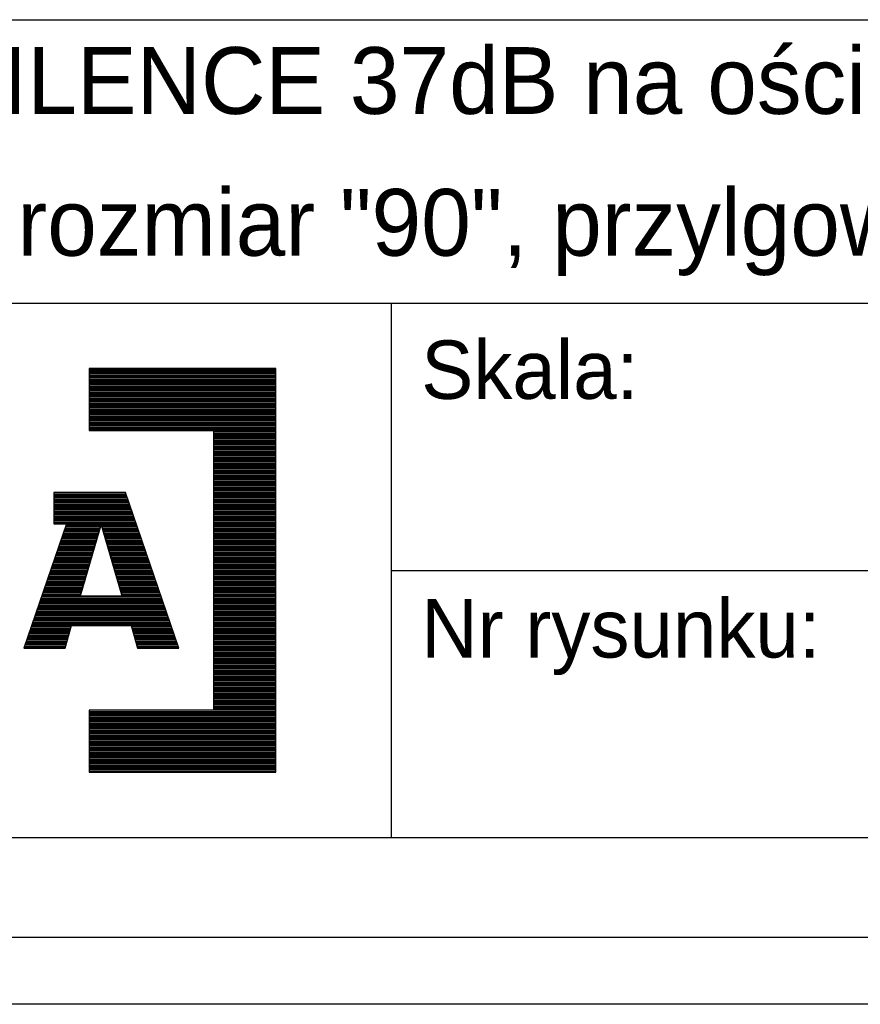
# Model space of a CAD drawing. Header units: millimetres. Extents: x -6500 to 4200, y 0 to 5940.
# Tile 110 of 157: x 2077 to 2581, y 0 to 590. Entities that reach past the tile are written whole.
import ezdxf

# ---------------------------------------------------------------- set-up
doc = ezdxf.new("R2010")
doc.units = ezdxf.units.MM
for name, color, linetype in [('1', 250, 'Continuous'), ('255', 250, 'Continuous'), ('256', 250, 'Continuous')]:
    doc.layers.add(name, color=color, linetype=linetype)
doc.styles.add('Montserrat', font='Montserrat-Regular.ttf')

# ---------------------------------------------------------------- blocks, each defined once
blk = doc.blocks.new('TabularNote3')
at = {"layer": '255', "linetype": 'Continuous', "lineweight": -3}
for p, q in [((115, 21), (160, 21)), ((115, 21), (115, 17)), ((115, 17), (115, 13)), ((115, 13), (160, 13)), ((115, 13), (115, 9)), ((115, 9), (115, 5)), ((115, 5), (160, 5))]:
    blk.add_line(p, q, dxfattribs=at)
at = {"layer": '1', "linetype": 'Continuous', "lineweight": -3, "char_height": 1.75, "attachment_point": 4, "line_spacing_factor": 1.076592, "style": 'Montserrat'}
for s, insert in [('\\fMontserrat|b0|i0;\\W1.0000;Skala:', (115.9, 19)), ('\\fMontserrat|b0|i0;\\W1.0000;Nr rysunku:', (115.9, 11))]:
    blk.add_mtext(s, dxfattribs=dict(at, insert=insert))
blk = doc.blocks.new('TabularNote4')
at = {"layer": '1', "linetype": 'Continuous', "lineweight": -3}
for p, q in [((79, 29.497), (205, 29.497)), ((79, 21), (205, 21))]:
    blk.add_line(p, q, dxfattribs=at)
at = {"layer": '1', "linetype": 'Continuous', "lineweight": -3, "char_height": 2, "attachment_point": 4, "line_spacing_factor": 1.076592, "style": 'Montserrat'}
for s, insert in [('\\fMontserrat|b0|i0;\\W1.0000;Drzwi akustyczne SILENCE 37dB na ościeżnicy MDF.', (80.025, 27.373)), ('\\fMontserrat|b0|i0;\\W1.0000;polska norma (PN), rozmiar "90", przylgowe', (80.025, 23.124))]:
    blk.add_mtext(s, dxfattribs=dict(at, insert=insert))
blk = doc.blocks.new('Block')
at = {"layer": '1', "linetype": 'Continuous', "lineweight": -3}
for p, q in [((79, 21), (115, 21)), ((115, 21), (115, 5)), ((111.542, 19.052), (105.957, 19.052)), ((105.957, 19.052), (105.957, 17.191)), ((105.957, 19.052), (105.957, 17.191)), ((111.542, 19.052), (105.957, 19.052)), ((105.957, 19.02), (111.542, 19.02)), ((105.957, 18.977), (111.542, 18.977)), ((105.957, 18.935), (111.542, 18.935)), ((105.957, 18.893), (111.542, 18.893)), ((111.542, 6.952), (111.542, 19.052)), ((111.542, 6.952), (111.542, 19.052)), ((105.957, 18.85), (111.542, 18.85)), ((105.957, 18.808), (111.542, 18.808)), ((105.957, 18.766), (111.542, 18.766)), ((105.957, 18.723), (111.542, 18.723)), ((105.957, 18.681), (111.542, 18.681)), ((105.957, 18.639), (111.542, 18.639)), ((105.957, 18.596), (111.542, 18.596)), ((105.957, 18.554), (111.542, 18.554)), ((105.957, 18.512), (111.542, 18.512)), ((105.957, 18.469), (111.542, 18.469)), ((105.957, 18.427), (111.542, 18.427)), ((105.957, 18.385), (111.542, 18.385)), ((105.957, 18.342), (111.542, 18.342)), ((105.957, 18.3), (111.542, 18.3)), ((105.957, 18.258), (111.542, 18.258)), ((105.957, 18.215), (111.542, 18.215)), ((105.957, 18.173), (111.542, 18.173)), ((105.957, 18.131), (111.542, 18.131)), ((105.957, 18.088), (111.542, 18.088)), ((105.957, 18.046), (111.542, 18.046)), ((105.957, 18.004), (111.542, 18.004)), ((105.957, 17.961), (111.542, 17.961)), ((105.957, 17.919), (111.542, 17.919)), ((105.957, 17.877), (111.542, 17.877)), ((105.957, 17.834), (111.542, 17.834)), ((105.957, 17.792), (111.542, 17.792)), ((105.957, 17.75), (111.542, 17.75)), ((105.957, 17.707), (111.542, 17.707)), ((105.957, 17.665), (111.542, 17.665)), ((105.957, 17.623), (111.542, 17.623)), ((105.957, 17.58), (111.542, 17.58)), ((105.957, 17.538), (111.542, 17.538)), ((105.957, 17.496), (111.542, 17.496)), ((105.957, 17.454), (111.542, 17.454)), ((105.957, 17.411), (111.542, 17.411)), ((105.957, 17.369), (111.542, 17.369)), ((105.957, 17.327), (111.542, 17.327)), ((105.957, 17.284), (111.542, 17.284)), ((105.957, 17.242), (111.542, 17.242)), ((105.957, 17.2), (111.542, 17.2)), ((105.957, 17.191), (109.68, 17.191)), ((105.957, 17.191), (109.68, 17.191)), ((109.68, 17.191), (109.68, 8.814)), ((109.68, 17.191), (109.68, 8.814)), ((109.68, 17.157), (111.542, 17.157)), ((109.68, 17.115), (111.542, 17.115)), ((109.68, 17.073), (111.542, 17.073)), ((109.68, 17.03), (111.542, 17.03)), ((109.68, 16.988), (111.542, 16.988)), ((109.68, 16.946), (111.542, 16.946)), ((109.68, 16.903), (111.542, 16.903)), ((109.68, 16.861), (111.542, 16.861)), ((109.68, 16.819), (111.542, 16.819)), ((109.68, 16.776), (111.542, 16.776)), ((109.68, 16.734), (111.542, 16.734)), ((109.68, 16.692), (111.542, 16.692)), ((109.68, 16.649), (111.542, 16.649)), ((109.68, 16.607), (111.542, 16.607)), ((109.68, 16.565), (111.542, 16.565)), ((109.68, 16.522), (111.542, 16.522)), ((109.68, 16.48), (111.542, 16.48)), ((109.68, 16.438), (111.542, 16.438)), ((109.68, 16.395), (111.542, 16.395)), ((109.68, 16.353), (111.542, 16.353)), ((109.68, 16.311), (111.542, 16.311)), ((109.68, 16.268), (111.542, 16.268)), ((109.68, 16.226), (111.542, 16.226)), ((109.68, 16.184), (111.542, 16.184)), ((109.68, 16.141), (111.542, 16.141)), ((109.68, 16.099), (111.542, 16.099)), ((109.68, 16.057), (111.542, 16.057)), ((109.68, 16.014), (111.542, 16.014)), ((109.68, 15.972), (111.542, 15.972)), ((109.68, 15.93), (111.542, 15.93)), ((109.68, 15.887), (111.542, 15.887)), ((109.68, 15.845), (111.542, 15.845)), ((109.68, 15.803), (111.542, 15.803)), ((109.68, 15.76), (111.542, 15.76)), ((109.68, 15.718), (111.542, 15.718)), ((109.68, 15.676), (111.542, 15.676)), ((109.68, 15.633), (111.542, 15.633)), ((109.68, 15.591), (111.542, 15.591)), ((109.68, 15.549), (111.542, 15.549)), ((109.68, 15.506), (111.542, 15.506)), ((109.68, 15.464), (111.542, 15.464)), ((109.68, 15.422), (111.542, 15.422)), ((109.68, 15.379), (111.542, 15.379)), ((107.04, 15.328), (104.892, 15.328)), ((104.892, 15.328), (104.892, 14.397)), ((107.04, 15.328), (104.892, 15.328)), ((104.892, 15.328), (104.892, 14.397)), ((104.892, 15.295), (107.051, 15.295)), ((104.892, 15.252), (107.066, 15.252)), ((104.892, 15.21), (107.08, 15.21)), ((104.892, 15.168), (107.095, 15.168)), ((104.892, 15.125), (107.109, 15.125)), ((104.892, 15.083), (107.124, 15.083)), ((108.636, 10.674), (107.04, 15.328)), ((108.636, 10.674), (107.04, 15.328)), ((109.68, 15.337), (111.542, 15.337)), ((109.68, 15.295), (111.542, 15.295)), ((109.68, 15.252), (111.542, 15.252)), ((109.68, 15.21), (111.542, 15.21)), ((109.68, 15.168), (111.542, 15.168)), ((109.68, 15.125), (111.542, 15.125)), ((109.68, 15.083), (111.542, 15.083)), ((104.892, 15.041), (107.138, 15.041)), ((104.892, 14.998), (107.153, 14.998)), ((104.892, 14.956), (107.167, 14.956)), ((104.892, 14.914), (107.182, 14.914)), ((104.892, 14.871), (107.196, 14.871)), ((104.892, 14.829), (107.211, 14.829)), ((104.892, 14.787), (107.225, 14.787)), ((109.68, 15.041), (111.542, 15.041)), ((109.68, 14.998), (111.542, 14.998)), ((109.68, 14.956), (111.542, 14.956)), ((109.68, 14.914), (111.542, 14.914)), ((109.68, 14.871), (111.542, 14.871)), ((109.68, 14.829), (111.542, 14.829)), ((109.68, 14.787), (111.542, 14.787)), ((104.892, 14.744), (107.24, 14.744)), ((104.892, 14.702), (107.255, 14.702)), ((104.892, 14.66), (107.269, 14.66)), ((104.892, 14.617), (107.284, 14.617)), ((104.892, 14.575), (107.298, 14.575)), ((104.892, 14.533), (107.313, 14.533)), ((104.892, 14.49), (107.327, 14.49)), ((109.68, 14.744), (111.542, 14.744)), ((109.68, 14.702), (111.542, 14.702)), ((109.68, 14.66), (111.542, 14.66)), ((109.68, 14.617), (111.542, 14.617)), ((109.68, 14.575), (111.542, 14.575)), ((109.68, 14.533), (111.542, 14.533)), ((109.68, 14.49), (111.542, 14.49)), ((105.278, 14.397), (104.001, 10.674)), ((105.278, 14.397), (104.001, 10.674)), ((104.892, 14.448), (107.342, 14.448)), ((104.892, 14.406), (107.356, 14.406)), ((104.892, 14.397), (105.278, 14.397)), ((104.892, 14.397), (105.278, 14.397)), ((105.208, 14.194), (106.261, 14.194)), ((105.223, 14.236), (106.273, 14.236)), ((105.237, 14.279), (106.286, 14.279)), ((105.252, 14.321), (106.298, 14.321)), ((105.266, 14.363), (106.31, 14.363)), ((105.688, 12.228), (106.316, 14.384)), ((106.316, 14.384), (105.688, 12.228)), ((106.316, 14.384), (106.943, 12.228)), ((106.943, 12.228), (106.316, 14.384)), ((106.322, 14.363), (107.371, 14.363)), ((106.335, 14.321), (107.385, 14.321)), ((106.347, 14.279), (107.4, 14.279)), ((106.359, 14.236), (107.414, 14.236)), ((106.372, 14.194), (107.429, 14.194)), ((109.68, 14.448), (111.542, 14.448)), ((109.68, 14.406), (111.542, 14.406)), ((109.68, 14.363), (111.542, 14.363)), ((109.68, 14.321), (111.542, 14.321)), ((109.68, 14.279), (111.542, 14.279)), ((109.68, 14.236), (111.542, 14.236)), ((109.68, 14.194), (111.542, 14.194)), ((105.106, 13.898), (106.175, 13.898)), ((105.121, 13.94), (106.187, 13.94)), ((105.135, 13.982), (106.199, 13.982)), ((105.15, 14.025), (106.212, 14.025)), ((105.164, 14.067), (106.224, 14.067)), ((105.179, 14.109), (106.236, 14.109)), ((105.194, 14.152), (106.249, 14.152)), ((106.384, 14.152), (107.443, 14.152)), ((106.396, 14.109), (107.458, 14.109)), ((106.409, 14.067), (107.472, 14.067)), ((106.421, 14.025), (107.487, 14.025)), ((106.433, 13.982), (107.501, 13.982)), ((106.445, 13.94), (107.516, 13.94)), ((106.458, 13.898), (107.53, 13.898)), ((109.68, 14.152), (111.542, 14.152)), ((109.68, 14.109), (111.542, 14.109)), ((109.68, 14.067), (111.542, 14.067)), ((109.68, 14.025), (111.542, 14.025)), ((109.68, 13.982), (111.542, 13.982)), ((109.68, 13.94), (111.542, 13.94)), ((109.68, 13.898), (111.542, 13.898)), ((105.005, 13.601), (106.088, 13.601)), ((105.019, 13.644), (106.101, 13.644)), ((105.034, 13.686), (106.113, 13.686)), ((105.048, 13.728), (106.125, 13.728)), ((105.063, 13.771), (106.138, 13.771)), ((105.077, 13.813), (106.15, 13.813)), ((105.092, 13.855), (106.162, 13.855)), ((106.47, 13.855), (107.545, 13.855)), ((106.482, 13.813), (107.559, 13.813)), ((106.495, 13.771), (107.574, 13.771)), ((106.507, 13.728), (107.588, 13.728)), ((106.519, 13.686), (107.603, 13.686)), ((106.531, 13.644), (107.617, 13.644)), ((106.544, 13.601), (107.632, 13.601)), ((109.68, 13.855), (111.542, 13.855)), ((109.68, 13.813), (111.542, 13.813)), ((109.68, 13.771), (111.542, 13.771)), ((109.68, 13.728), (111.542, 13.728)), ((109.68, 13.686), (111.542, 13.686)), ((109.68, 13.644), (111.542, 13.644)), ((109.68, 13.601), (111.542, 13.601)), ((104.903, 13.305), (106.002, 13.305)), ((104.918, 13.347), (106.014, 13.347)), ((104.932, 13.39), (106.027, 13.39)), ((104.947, 13.432), (106.039, 13.432)), ((104.961, 13.474), (106.051, 13.474)), ((104.976, 13.517), (106.064, 13.517)), ((104.99, 13.559), (106.076, 13.559)), ((106.556, 13.559), (107.647, 13.559)), ((106.568, 13.517), (107.661, 13.517)), ((106.581, 13.474), (107.676, 13.474)), ((106.593, 13.432), (107.69, 13.432)), ((106.605, 13.39), (107.705, 13.39)), ((106.618, 13.347), (107.719, 13.347)), ((106.63, 13.305), (107.734, 13.305)), ((109.68, 13.559), (111.542, 13.559)), ((109.68, 13.517), (111.542, 13.517)), ((109.68, 13.474), (111.542, 13.474)), ((109.68, 13.432), (111.542, 13.432)), ((109.68, 13.39), (111.542, 13.39)), ((109.68, 13.347), (111.542, 13.347)), ((109.68, 13.305), (111.542, 13.305)), ((104.801, 13.009), (105.915, 13.009)), ((104.816, 13.051), (105.928, 13.051)), ((104.83, 13.094), (105.94, 13.094)), ((104.845, 13.136), (105.953, 13.136)), ((104.86, 13.178), (105.965, 13.178)), ((104.874, 13.221), (105.977, 13.221)), ((104.889, 13.263), (105.99, 13.263)), ((106.642, 13.263), (107.748, 13.263)), ((106.654, 13.221), (107.763, 13.221)), ((106.667, 13.178), (107.777, 13.178)), ((106.679, 13.136), (107.792, 13.136)), ((106.691, 13.094), (107.806, 13.094)), ((106.704, 13.051), (107.821, 13.051)), ((106.716, 13.009), (107.835, 13.009)), ((109.68, 13.263), (111.542, 13.263)), ((109.68, 13.221), (111.542, 13.221)), ((109.68, 13.178), (111.542, 13.178)), ((109.68, 13.136), (111.542, 13.136)), ((109.68, 13.094), (111.542, 13.094)), ((109.68, 13.051), (111.542, 13.051)), ((109.68, 13.009), (111.542, 13.009)), ((104.7, 12.713), (105.829, 12.713)), ((104.714, 12.755), (105.841, 12.755)), ((104.729, 12.797), (105.854, 12.797)), ((104.743, 12.84), (105.866, 12.84)), ((104.758, 12.882), (105.878, 12.882)), ((104.772, 12.924), (105.891, 12.924)), ((104.787, 12.967), (105.903, 12.967)), ((106.728, 12.967), (107.85, 12.967)), ((106.741, 12.924), (107.864, 12.924)), ((106.753, 12.882), (107.879, 12.882)), ((106.765, 12.84), (107.893, 12.84)), ((106.777, 12.797), (107.908, 12.797)), ((106.79, 12.755), (107.922, 12.755)), ((106.802, 12.713), (107.937, 12.713)), ((109.68, 12.967), (111.542, 12.967)), ((109.68, 12.924), (111.542, 12.924)), ((109.68, 12.882), (111.542, 12.882)), ((109.68, 12.84), (111.542, 12.84)), ((109.68, 12.797), (111.542, 12.797)), ((109.68, 12.755), (111.542, 12.755)), ((109.68, 12.713), (111.542, 12.713)), ((104.598, 12.416), (105.743, 12.416)), ((104.613, 12.459), (105.755, 12.459)), ((104.627, 12.501), (105.767, 12.501)), ((104.642, 12.543), (105.78, 12.543)), ((104.656, 12.586), (105.792, 12.586)), ((104.671, 12.628), (105.804, 12.628)), ((104.685, 12.67), (105.817, 12.67)), ((106.814, 12.67), (107.951, 12.67)), ((106.827, 12.628), (107.966, 12.628)), ((106.839, 12.586), (107.98, 12.586)), ((106.851, 12.543), (107.995, 12.543)), ((106.863, 12.501), (108.009, 12.501)), ((106.876, 12.459), (108.024, 12.459)), ((106.888, 12.416), (108.039, 12.416)), ((109.68, 12.67), (111.542, 12.67)), ((109.68, 12.628), (111.542, 12.628)), ((109.68, 12.586), (111.542, 12.586)), ((109.68, 12.543), (111.542, 12.543)), ((109.68, 12.501), (111.542, 12.501)), ((109.68, 12.459), (111.542, 12.459)), ((109.68, 12.416), (111.542, 12.416)), ((104.496, 12.12), (108.14, 12.12)), ((104.511, 12.162), (108.126, 12.162)), ((104.526, 12.205), (108.111, 12.205)), ((104.54, 12.247), (105.693, 12.247)), ((104.555, 12.289), (105.706, 12.289)), ((104.569, 12.332), (105.718, 12.332)), ((104.584, 12.374), (105.73, 12.374)), ((105.688, 12.228), (106.943, 12.228)), ((106.943, 12.228), (105.688, 12.228)), ((106.9, 12.374), (108.053, 12.374)), ((106.913, 12.332), (108.068, 12.332)), ((106.925, 12.289), (108.082, 12.289)), ((106.937, 12.247), (108.097, 12.247)), ((109.68, 12.374), (111.542, 12.374)), ((109.68, 12.332), (111.542, 12.332)), ((109.68, 12.289), (111.542, 12.289)), ((109.68, 12.247), (111.542, 12.247)), ((109.68, 12.205), (111.542, 12.205)), ((109.68, 12.162), (111.542, 12.162)), ((109.68, 12.12), (111.542, 12.12)), ((104.395, 11.824), (108.242, 11.824)), ((104.409, 11.866), (108.227, 11.866)), ((104.424, 11.908), (108.213, 11.908)), ((104.438, 11.951), (108.198, 11.951)), ((104.453, 11.993), (108.184, 11.993)), ((104.467, 12.035), (108.169, 12.035)), ((104.482, 12.078), (108.155, 12.078)), ((109.68, 12.078), (111.542, 12.078)), ((109.68, 12.035), (111.542, 12.035)), ((109.68, 11.993), (111.542, 11.993)), ((109.68, 11.951), (111.542, 11.951)), ((109.68, 11.908), (111.542, 11.908)), ((109.68, 11.866), (111.542, 11.866)), ((109.68, 11.824), (111.542, 11.824)), ((104.293, 11.527), (108.343, 11.527)), ((104.308, 11.57), (108.329, 11.57)), ((104.322, 11.612), (108.314, 11.612)), ((104.337, 11.654), (108.3, 11.654)), ((104.351, 11.697), (108.285, 11.697)), ((104.366, 11.739), (108.271, 11.739)), ((104.38, 11.781), (108.256, 11.781)), ((109.68, 11.781), (111.542, 11.781)), ((109.68, 11.739), (111.542, 11.739)), ((109.68, 11.697), (111.542, 11.697)), ((109.68, 11.654), (111.542, 11.654)), ((109.68, 11.612), (111.542, 11.612)), ((109.68, 11.57), (111.542, 11.57)), ((109.68, 11.527), (111.542, 11.527)), ((104.191, 11.231), (105.387, 11.231)), ((104.206, 11.273), (105.399, 11.273)), ((104.221, 11.316), (105.411, 11.316)), ((104.235, 11.358), (108.401, 11.358)), ((104.25, 11.4), (108.387, 11.4)), ((104.264, 11.443), (108.372, 11.443)), ((104.279, 11.485), (108.358, 11.485)), ((105.231, 10.674), (105.421, 11.351)), ((105.231, 10.674), (105.421, 11.351)), ((105.421, 11.351), (107.211, 11.351)), ((105.421, 11.351), (107.211, 11.351)), ((107.211, 11.351), (107.399, 10.674)), ((107.211, 11.351), (107.399, 10.674)), ((107.221, 11.316), (108.416, 11.316)), ((107.233, 11.273), (108.431, 11.273)), ((107.245, 11.231), (108.445, 11.231)), ((109.68, 11.485), (111.542, 11.485)), ((109.68, 11.443), (111.542, 11.443)), ((109.68, 11.4), (111.542, 11.4)), ((109.68, 11.358), (111.542, 11.358)), ((109.68, 11.316), (111.542, 11.316)), ((109.68, 11.273), (111.542, 11.273)), ((109.68, 11.231), (111.542, 11.231)), ((104.09, 10.935), (105.304, 10.935)), ((104.104, 10.977), (105.316, 10.977)), ((104.119, 11.019), (105.328, 11.019)), ((104.133, 11.062), (105.34, 11.062)), ((104.148, 11.104), (105.352, 11.104)), ((104.162, 11.146), (105.363, 11.146)), ((104.177, 11.189), (105.375, 11.189)), ((107.257, 11.189), (108.46, 11.189)), ((107.268, 11.146), (108.474, 11.146)), ((107.28, 11.104), (108.489, 11.104)), ((107.292, 11.062), (108.503, 11.062)), ((107.304, 11.019), (108.518, 11.019)), ((107.315, 10.977), (108.532, 10.977)), ((107.327, 10.935), (108.547, 10.935)), ((109.68, 11.189), (111.542, 11.189)), ((109.68, 11.146), (111.542, 11.146)), ((109.68, 11.104), (111.542, 11.104)), ((109.68, 11.062), (111.542, 11.062)), ((109.68, 11.019), (111.542, 11.019)), ((109.68, 10.977), (111.542, 10.977)), ((109.68, 10.935), (111.542, 10.935)), ((104.001, 10.674), (105.231, 10.674)), ((104.001, 10.674), (105.231, 10.674)), ((104.003, 10.681), (105.233, 10.681)), ((104.017, 10.723), (105.245, 10.723)), ((104.032, 10.765), (105.257, 10.765)), ((104.046, 10.808), (105.268, 10.808)), ((104.061, 10.85), (105.28, 10.85)), ((104.075, 10.892), (105.292, 10.892)), ((107.339, 10.892), (108.561, 10.892)), ((107.351, 10.85), (108.576, 10.85)), ((107.362, 10.808), (108.59, 10.808)), ((107.374, 10.765), (108.605, 10.765)), ((107.386, 10.723), (108.619, 10.723)), ((107.398, 10.681), (108.634, 10.681)), ((107.399, 10.674), (108.636, 10.674)), ((107.399, 10.674), (108.636, 10.674)), ((109.68, 10.892), (111.542, 10.892)), ((109.68, 10.85), (111.542, 10.85)), ((109.68, 10.808), (111.542, 10.808)), ((109.68, 10.765), (111.542, 10.765)), ((109.68, 10.723), (111.542, 10.723)), ((109.68, 10.681), (111.542, 10.681)), ((109.68, 10.638), (111.542, 10.638)), ((109.68, 10.596), (111.542, 10.596)), ((109.68, 10.554), (111.542, 10.554)), ((109.68, 10.511), (111.542, 10.511)), ((109.68, 10.469), (111.542, 10.469)), ((109.68, 10.427), (111.542, 10.427)), ((109.68, 10.384), (111.542, 10.384)), ((109.68, 10.342), (111.542, 10.342)), ((109.68, 10.3), (111.542, 10.3)), ((109.68, 10.257), (111.542, 10.257)), ((109.68, 10.215), (111.542, 10.215)), ((109.68, 10.173), (111.542, 10.173)), ((109.68, 10.13), (111.542, 10.13)), ((109.68, 10.088), (111.542, 10.088)), ((109.68, 10.046), (111.542, 10.046)), ((109.68, 10.003), (111.542, 10.003)), ((109.68, 9.961), (111.542, 9.961)), ((109.68, 9.919), (111.542, 9.919)), ((109.68, 9.876), (111.542, 9.876)), ((109.68, 9.834), (111.542, 9.834)), ((109.68, 9.792), (111.542, 9.792)), ((109.68, 9.749), (111.542, 9.749)), ((109.68, 9.707), (111.542, 9.707)), ((109.68, 9.665), (111.542, 9.665)), ((109.68, 9.622), (111.542, 9.622)), ((109.68, 9.58), (111.542, 9.58)), ((109.68, 9.538), (111.542, 9.538)), ((109.68, 9.495), (111.542, 9.495)), ((109.68, 9.453), (111.542, 9.453)), ((109.68, 9.411), (111.542, 9.411)), ((109.68, 9.368), (111.542, 9.368)), ((109.68, 9.326), (111.542, 9.326)), ((109.68, 9.284), (111.542, 9.284)), ((109.68, 9.241), (111.542, 9.241)), ((109.68, 9.199), (111.542, 9.199)), ((109.68, 9.157), (111.542, 9.157)), ((109.68, 9.114), (111.542, 9.114)), ((109.68, 9.072), (111.542, 9.072)), ((109.68, 9.03), (111.542, 9.03)), ((109.68, 8.988), (111.542, 8.988)), ((109.68, 8.945), (111.542, 8.945)), ((109.68, 8.903), (111.542, 8.903)), ((109.68, 8.861), (111.542, 8.861)), ((105.957, 8.814), (105.957, 6.952)), ((109.68, 8.814), (105.957, 8.814)), ((109.68, 8.814), (105.957, 8.814)), ((105.957, 8.814), (105.957, 6.952)), ((105.957, 8.776), (111.542, 8.776)), ((105.957, 8.734), (111.542, 8.734)), ((105.957, 8.691), (111.542, 8.691)), ((105.957, 8.649), (111.542, 8.649)), ((105.957, 8.607), (111.542, 8.607)), ((105.957, 8.564), (111.542, 8.564)), ((109.68, 8.818), (111.542, 8.818)), ((105.957, 8.522), (111.542, 8.522)), ((105.957, 8.48), (111.542, 8.48)), ((105.957, 8.437), (111.542, 8.437)), ((105.957, 8.395), (111.542, 8.395)), ((105.957, 8.353), (111.542, 8.353)), ((105.957, 8.31), (111.542, 8.31)), ((105.957, 8.268), (111.542, 8.268)), ((105.957, 8.226), (111.542, 8.226)), ((105.957, 8.183), (111.542, 8.183)), ((105.957, 8.141), (111.542, 8.141)), ((105.957, 8.099), (111.542, 8.099)), ((105.957, 8.056), (111.542, 8.056)), ((105.957, 8.014), (111.542, 8.014)), ((105.957, 7.972), (111.542, 7.972)), ((105.957, 7.929), (111.542, 7.929)), ((105.957, 7.887), (111.542, 7.887)), ((105.957, 7.845), (111.542, 7.845)), ((105.957, 7.802), (111.542, 7.802)), ((105.957, 7.76), (111.542, 7.76)), ((105.957, 7.718), (111.542, 7.718)), ((105.957, 7.675), (111.542, 7.675)), ((105.957, 7.633), (111.542, 7.633)), ((105.957, 7.591), (111.542, 7.591)), ((105.957, 7.548), (111.542, 7.548)), ((105.957, 7.506), (111.542, 7.506)), ((105.957, 7.464), (111.542, 7.464)), ((105.957, 7.421), (111.542, 7.421)), ((105.957, 7.379), (111.542, 7.379)), ((105.957, 7.337), (111.542, 7.337)), ((105.957, 7.294), (111.542, 7.294)), ((105.957, 7.252), (111.542, 7.252)), ((105.957, 7.21), (111.542, 7.21)), ((105.957, 7.167), (111.542, 7.167)), ((105.957, 7.125), (111.542, 7.125)), ((105.957, 7.083), (111.542, 7.083)), ((105.957, 7.04), (111.542, 7.04)), ((105.957, 6.998), (111.542, 6.998)), ((105.957, 6.956), (111.542, 6.956)), ((105.957, 6.952), (111.542, 6.952)), ((105.957, 6.952), (111.542, 6.952)), ((79, 5), (115, 5))]:
    blk.add_line(p, q, dxfattribs=at)

msp = doc.modelspace()

# ---------------------------------------------------------------- linework, layer by layer
at = {"layer": '256', "linetype": 'Continuous', "lineweight": -3}
for p, q in [((4160, 40), (40, 40)), ((4200, 0), (0, 0))]:
    msp.add_line(p, q, dxfattribs=at)

# ---------------------------------------------------------------- block references
at = {"layer": '1', "linetype": 'Continuous', "lineweight": -3, "xscale": 20, "yscale": 20, "zscale": 20}
for name in ['TabularNote4', 'Block']:
    msp.add_blockref(name, (0, 0), dxfattribs=at)
at = {"layer": '255', "linetype": 'Continuous', "lineweight": -3, "xscale": 20, "yscale": 20, "zscale": 20}
msp.add_blockref('TabularNote3', (0, 0), dxfattribs=at)

doc.saveas('drawing.dxf')
